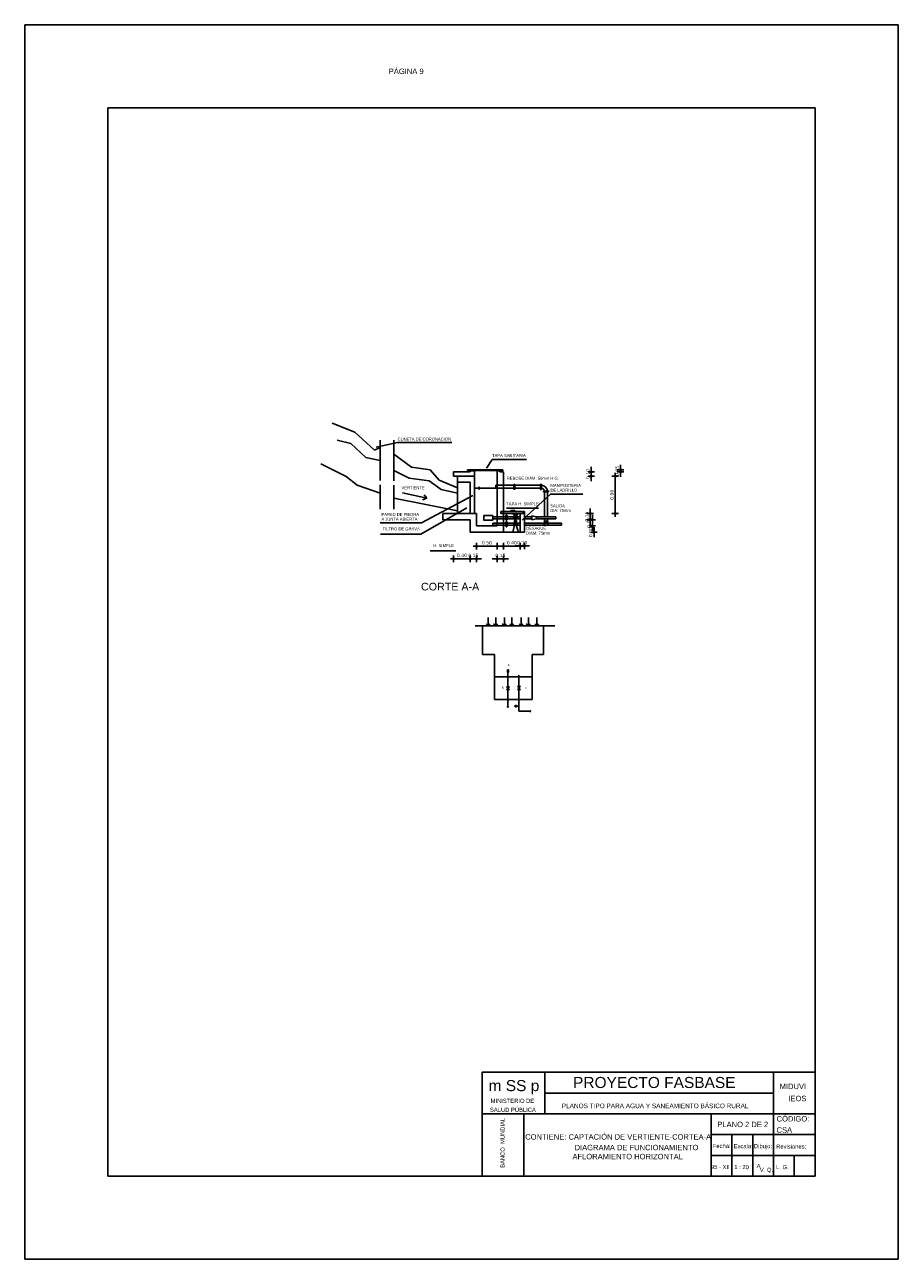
# Model space of a CAD drawing. Header units: metres. Extents: x 2029 to 4131, y 3282 to 4383.
# Tile 11 of 26: x 2235 to 2256, y 4353 to 4383. Entities that reach past the tile are written whole.
import ezdxf
from ezdxf.enums import TextEntityAlignment as Align

# ---------------------------------------------------------------- set-up
doc = ezdxf.new("R2010")
doc.units = ezdxf.units.M
for name, color, linetype in [('Cota', 7, 'Continuous'), ('Cotas', 7, 'Continuous'), ('Dibujo', 7, 'Continuous'), ('Plano', 1, 'Continuous'), ('Texto', 170, 'Continuous')]:
    doc.layers.add(name, color=color, linetype=linetype)
doc.styles.add('Annotative', font='arial.ttf')
doc.styles.get("Standard").update_dxf_attribs({"font": 'arial.ttf'})
doc.styles.add('verdana', font='verdana.ttf')
doc.dimstyles.new('ISO', dxfattribs={"dimtxt": 0.08, "dimasz": 0.06, "dimexe": 0.1, "dimexo": 0.1, "dimgap": 0.04, "dimtad": 1, "dimzin": 1, "dimdsep": 46, "dimtxsty": 'verdana', "dimblk1": 'PAB', "dimblk2": 'PAB', "dimsah": 1, "dimcen": 0, "dimse1": 1, "dimse2": 1, "dimclrd": 7, "dimclre": 8, "dimclrt": 7, "dimadec": 0, "dimazin": 0, "dimtfac": 1, "dimtix": 1, "dimtmove": 0, "dimatfit": 3, "dimldrblk": 'PAB', "dimfxl": 0.1, "dimtvp": 1, "dimtolj": 1, "dimtzin": 1, "dimarcsym": 0})

# ---------------------------------------------------------------- blocks, each defined once
blk = doc.blocks.new('PAB')
at = {"layer": 'Cotas'}
for p, q in [((-1.3, 0), (1.3, 0)), ((0, 1.3), (0, -1.3))]:
    blk.add_line(p, q, dxfattribs=at)
at = {"layer": 'Cotas', "const_width": 0.6}
blk.add_lwpolyline([(-0.3, 0, 1), (0.3, 0, 1)], format="xyb", close=True, dxfattribs=at)
blk = doc.blocks.new('*D682')
at = {"layer": 'Cota', "color": 7, "lineweight": -2, "transparency": 16777216}
blk.add_line((2245.594, 4370.117), (2245.874, 4370.117), dxfattribs=at)
at = {"layer": 'Defpoints', "color": 0, "transparency": 16777216}
for p in [(2245.534, 4371.963), (2245.934, 4371.963), (2245.934, 4370.117)]:
    blk.add_point(p, dxfattribs=at)
at = {"layer": 'Cota', "color": 7, "lineweight": -2, "transparency": 16777216, "xscale": 0.06, "yscale": 0.06, "zscale": 0.06, "rotation": 180}
blk.add_blockref('PAB', (2245.534, 4370.117), dxfattribs=at)
at = {"layer": 'Cota', "color": 7, "lineweight": -2, "transparency": 16777216, "xscale": 0.06, "yscale": 0.06, "zscale": 0.06}
blk.add_blockref('PAB', (2245.934, 4370.117), dxfattribs=at)
at = {"layer": 'Cota', "color": 7, "transparency": 16777216, "insert": (2245.734, 4370.199), "char_height": 0.08, "attachment_point": 5, "style": 'verdana'}
blk.add_mtext('\\A1;0.40', dxfattribs=at)
blk = doc.blocks.new('*D1015')
at = {"layer": 'Cota', "color": 7, "lineweight": -2, "transparency": 16777216}
for p, q in [((2245.873, 4370.114), (2245.813, 4370.114)), ((2245.933, 4370.114), (2246.084, 4370.114)), ((2246.144, 4370.114), (2246.204, 4370.114))]:
    blk.add_line(p, q, dxfattribs=at)
at = {"layer": 'Defpoints', "color": 0, "transparency": 16777216}
for p in [(2245.933, 4371.207), (2246.084, 4371.207), (2246.084, 4370.114)]:
    blk.add_point(p, dxfattribs=at)
at = {"layer": 'Cota', "color": 7, "lineweight": -2, "transparency": 16777216, "xscale": 0.06, "yscale": 0.06, "zscale": 0.06}
blk.add_blockref('PAB', (2245.933, 4370.114), dxfattribs=at)
at = {"layer": 'Cota', "color": 7, "lineweight": -2, "transparency": 16777216, "xscale": 0.06, "yscale": 0.06, "zscale": 0.06, "rotation": 180}
blk.add_blockref('PAB', (2246.084, 4370.114), dxfattribs=at)
at = {"layer": 'Cota', "color": 7, "transparency": 16777216, "insert": (2246.008, 4370.196), "char_height": 0.08, "attachment_point": 5, "style": 'verdana'}
blk.add_mtext('\\A1;0.15', dxfattribs=at)
blk = doc.blocks.new('*D1016')
at = {"layer": 'Cota', "color": 7, "lineweight": -2, "transparency": 16777216}
blk.add_line((2246.144, 4370.421), (2246.524, 4370.421), dxfattribs=at)
at = {"layer": 'Defpoints', "color": 0, "transparency": 16777216}
for p in [(2246.084, 4370.907), (2246.584, 4370.907), (2246.584, 4370.421)]:
    blk.add_point(p, dxfattribs=at)
at = {"layer": 'Cota', "color": 7, "lineweight": -2, "transparency": 16777216, "xscale": 0.06, "yscale": 0.06, "zscale": 0.06, "rotation": 180}
blk.add_blockref('PAB', (2246.084, 4370.421), dxfattribs=at)
at = {"layer": 'Cota', "color": 7, "lineweight": -2, "transparency": 16777216, "xscale": 0.06, "yscale": 0.06, "zscale": 0.06}
blk.add_blockref('PAB', (2246.584, 4370.421), dxfattribs=at)
at = {"layer": 'Cota', "color": 7, "transparency": 16777216, "insert": (2246.334, 4370.502), "char_height": 0.08, "attachment_point": 5, "style": 'verdana'}
blk.add_mtext('\\A1;0.50', dxfattribs=at)
blk = doc.blocks.new('*D1017')
at = {"layer": 'Cota', "color": 7, "lineweight": -2, "transparency": 16777216}
for p, q in [((2246.524, 4370.114), (2246.464, 4370.114)), ((2246.584, 4370.114), (2246.734, 4370.114)), ((2246.794, 4370.114), (2246.854, 4370.114))]:
    blk.add_line(p, q, dxfattribs=at)
at = {"layer": 'Defpoints', "color": 0, "transparency": 16777216}
for p in [(2246.584, 4370.757), (2246.734, 4370.757), (2246.734, 4370.114)]:
    blk.add_point(p, dxfattribs=at)
at = {"layer": 'Cota', "color": 7, "lineweight": -2, "transparency": 16777216, "xscale": 0.06, "yscale": 0.06, "zscale": 0.06}
blk.add_blockref('PAB', (2246.584, 4370.114), dxfattribs=at)
at = {"layer": 'Cota', "color": 7, "lineweight": -2, "transparency": 16777216, "xscale": 0.06, "yscale": 0.06, "zscale": 0.06, "rotation": 180}
blk.add_blockref('PAB', (2246.734, 4370.114), dxfattribs=at)
at = {"layer": 'Cota', "color": 7, "transparency": 16777216, "insert": (2246.659, 4370.196), "char_height": 0.08, "attachment_point": 5, "style": 'verdana'}
blk.add_mtext('\\A1;0.15', dxfattribs=at)
blk = doc.blocks.new('*D1018')
at = {"layer": 'Cota', "color": 7, "lineweight": -2, "transparency": 16777216}
blk.add_line((2246.794, 4370.421), (2247.074, 4370.421), dxfattribs=at)
at = {"layer": 'Defpoints', "color": 0, "transparency": 16777216}
for p in [(2246.734, 4370.757), (2247.134, 4370.757), (2247.134, 4370.421)]:
    blk.add_point(p, dxfattribs=at)
at = {"layer": 'Cota', "color": 7, "lineweight": -2, "transparency": 16777216, "xscale": 0.06, "yscale": 0.06, "zscale": 0.06, "rotation": 180}
blk.add_blockref('PAB', (2246.734, 4370.421), dxfattribs=at)
at = {"layer": 'Cota', "color": 7, "lineweight": -2, "transparency": 16777216, "xscale": 0.06, "yscale": 0.06, "zscale": 0.06}
blk.add_blockref('PAB', (2247.134, 4370.421), dxfattribs=at)
at = {"layer": 'Cota', "color": 7, "transparency": 16777216, "insert": (2246.934, 4370.502), "char_height": 0.08, "attachment_point": 5, "style": 'verdana'}
blk.add_mtext('\\A1;0.40', dxfattribs=at)
blk = doc.blocks.new('*D1019')
at = {"layer": 'Cota', "color": 7, "lineweight": -2, "transparency": 16777216}
for p, q in [((2247.074, 4370.425), (2247.014, 4370.425)), ((2247.134, 4370.425), (2247.234, 4370.425)), ((2247.294, 4370.425), (2247.354, 4370.425))]:
    blk.add_line(p, q, dxfattribs=at)
at = {"layer": 'Defpoints', "color": 0, "transparency": 16777216}
for p in [(2247.134, 4370.757), (2247.234, 4370.757), (2247.234, 4370.425)]:
    blk.add_point(p, dxfattribs=at)
at = {"layer": 'Cota', "color": 7, "lineweight": -2, "transparency": 16777216, "xscale": 0.06, "yscale": 0.06, "zscale": 0.06}
blk.add_blockref('PAB', (2247.134, 4370.425), dxfattribs=at)
at = {"layer": 'Cota', "color": 7, "lineweight": -2, "transparency": 16777216, "xscale": 0.06, "yscale": 0.06, "zscale": 0.06, "rotation": 180}
blk.add_blockref('PAB', (2247.234, 4370.425), dxfattribs=at)
at = {"layer": 'Cota', "color": 7, "transparency": 16777216, "insert": (2247.184, 4370.507), "char_height": 0.08, "attachment_point": 5, "style": 'verdana'}
blk.add_mtext('\\A1;0.10', dxfattribs=at)
blk = doc.blocks.new('*D1020')
at = {"layer": 'Cota', "color": 7, "lineweight": -2, "transparency": 16777216}
for p, q in [((2248.909, 4370.817), (2248.909, 4370.877)), ((2248.909, 4370.697), (2248.909, 4370.637))]:
    blk.add_line(p, q, dxfattribs=at)
at = {"layer": 'Defpoints', "color": 0, "transparency": 16777216}
for p in [(2246.734, 4370.757), (2246.734, 4370.757), (2248.909, 4370.757)]:
    blk.add_point(p, dxfattribs=at)
at = {"layer": 'Cota', "color": 7, "lineweight": -2, "transparency": 16777216, "xscale": 0.06, "yscale": 0.06, "zscale": 0.06}
for rotation in [90, 270]:
    blk.add_blockref('PAB', (2248.909, 4370.757), dxfattribs=dict(at, rotation=rotation))
at = {"layer": 'Cota', "color": 7, "transparency": 16777216, "insert": (2248.827, 4370.757), "char_height": 0.08, "attachment_point": 5, "rotation": 90, "style": 'verdana'}
blk.add_mtext('\\A1;0.00', dxfattribs=at)
blk = doc.blocks.new('*D1021')
at = {"layer": 'Cota', "color": 7, "lineweight": -2, "transparency": 16777216}
for p, q in [((2248.869, 4371.117), (2248.869, 4371.177)), ((2248.869, 4370.907), (2248.869, 4371.057)), ((2248.869, 4370.847), (2248.869, 4370.787))]:
    blk.add_line(p, q, dxfattribs=at)
at = {"layer": 'Defpoints', "color": 0, "transparency": 16777216}
for p in [(2246.584, 4371.057), (2248.869, 4371.057), (2246.584, 4370.907)]:
    blk.add_point(p, dxfattribs=at)
at = {"layer": 'Cota', "color": 7, "lineweight": -2, "transparency": 16777216, "xscale": 0.06, "yscale": 0.06, "zscale": 0.06}
for p, rotation in [((2248.869, 4371.057), 270), ((2248.869, 4370.907), 90)]:
    blk.add_blockref('PAB', p, dxfattribs=dict(at, rotation=rotation))
at = {"layer": 'Cota', "color": 7, "transparency": 16777216, "insert": (2248.787, 4370.982), "char_height": 0.08, "attachment_point": 5, "rotation": 90, "style": 'verdana'}
blk.add_mtext('\\A1;0.15', dxfattribs=at)
blk = doc.blocks.new('*D1022')
at = {"layer": 'Cota', "color": 7, "lineweight": -2, "transparency": 16777216}
for p, q in [((2248.816, 4371.267), (2248.816, 4371.327)), ((2248.816, 4371.057), (2248.816, 4371.207)), ((2248.816, 4370.997), (2248.816, 4370.937))]:
    blk.add_line(p, q, dxfattribs=at)
at = {"layer": 'Defpoints', "color": 0, "transparency": 16777216}
for p in [(2246.584, 4371.207), (2246.584, 4371.057), (2248.816, 4371.207)]:
    blk.add_point(p, dxfattribs=at)
at = {"layer": 'Cota', "color": 7, "lineweight": -2, "transparency": 16777216, "xscale": 0.06, "yscale": 0.06, "zscale": 0.06}
for p, rotation in [((2248.816, 4371.207), 270), ((2248.816, 4371.057), 90)]:
    blk.add_blockref('PAB', p, dxfattribs=dict(at, rotation=rotation))
at = {"layer": 'Cota', "color": 7, "transparency": 16777216, "insert": (2248.734, 4371.132), "char_height": 0.08, "attachment_point": 5, "rotation": 90, "style": 'verdana'}
blk.add_mtext('\\A1;0.15', dxfattribs=at)
blk = doc.blocks.new('*D1023')
at = {"layer": 'Cota', "color": 7, "lineweight": -2, "transparency": 16777216}
blk.add_line((2249.419, 4371.267), (2249.419, 4372.047), dxfattribs=at)
at = {"layer": 'Defpoints', "color": 0, "transparency": 16777216}
for p in [(2246.584, 4372.107), (2249.419, 4372.107), (2246.584, 4371.207)]:
    blk.add_point(p, dxfattribs=at)
at = {"layer": 'Cota', "color": 7, "lineweight": -2, "transparency": 16777216, "xscale": 0.06, "yscale": 0.06, "zscale": 0.06}
for p, rotation in [((2249.419, 4372.107), 90), ((2249.419, 4371.207), 270)]:
    blk.add_blockref('PAB', p, dxfattribs=dict(at, rotation=rotation))
at = {"layer": 'Cota', "color": 7, "transparency": 16777216, "insert": (2249.338, 4371.657), "char_height": 0.08, "attachment_point": 5, "rotation": 90, "style": 'verdana'}
blk.add_mtext('\\A1;0.90', dxfattribs=at)
blk = doc.blocks.new('*D1024')
at = {"layer": 'Cota', "color": 7, "lineweight": -2, "transparency": 16777216}
for p, q in [((2248.844, 4372.267), (2248.844, 4372.327)), ((2248.844, 4372.107), (2248.844, 4372.207)), ((2248.844, 4372.047), (2248.844, 4371.987))]:
    blk.add_line(p, q, dxfattribs=at)
at = {"layer": 'Defpoints', "color": 0, "transparency": 16777216}
for p in [(2246.734, 4372.207), (2248.844, 4372.207), (2246.734, 4372.107)]:
    blk.add_point(p, dxfattribs=at)
at = {"layer": 'Cota', "color": 7, "lineweight": -2, "transparency": 16777216, "xscale": 0.06, "yscale": 0.06, "zscale": 0.06}
for p, rotation in [((2248.844, 4372.207), 270), ((2248.844, 4372.107), 90)]:
    blk.add_blockref('PAB', p, dxfattribs=dict(at, rotation=rotation))
at = {"layer": 'Cota', "color": 7, "transparency": 16777216, "insert": (2248.762, 4372.157), "char_height": 0.08, "attachment_point": 5, "rotation": 90, "style": 'verdana'}
blk.add_mtext('\\A1;0.10', dxfattribs=at)
blk = doc.blocks.new('*D1025')
at = {"layer": 'Cota', "color": 7, "lineweight": -2, "transparency": 16777216}
for p, q in [((2249.545, 4372.317), (2249.545, 4372.377)), ((2249.545, 4372.207), (2249.545, 4372.257)), ((2249.545, 4372.147), (2249.545, 4372.087))]:
    blk.add_line(p, q, dxfattribs=at)
at = {"layer": 'Defpoints', "color": 0, "transparency": 16777216}
for p in [(2246.584, 4372.207), (2246.715, 4372.257), (2249.545, 4372.257)]:
    blk.add_point(p, dxfattribs=at)
at = {"layer": 'Cota', "color": 7, "lineweight": -2, "transparency": 16777216, "xscale": 0.06, "yscale": 0.06, "zscale": 0.06}
for p, rotation in [((2249.545, 4372.257), 270), ((2249.545, 4372.207), 90)]:
    blk.add_blockref('PAB', p, dxfattribs=dict(at, rotation=rotation))
at = {"layer": 'Cota', "color": 7, "transparency": 16777216, "insert": (2249.463, 4372.232), "char_height": 0.08, "attachment_point": 5, "rotation": 90, "style": 'verdana'}
blk.add_mtext('\\A1;0.05', dxfattribs=at)

msp = doc.modelspace()

# ---------------------------------------------------------------- linework, layer by layer
at = {"layer": 'Dibujo', "color": 0, "linetype": 'ByBlock'}
for p, q in [((2235.223, 4382.965), (2256.223, 4382.965)), ((2235.223, 4353.265), (2235.223, 4382.965)), ((2235.223, 4382.965), (2238.223, 4382.965)), ((2235.223, 4382.965), (2237.723, 4382.965)), ((2256.223, 4382.965), (2256.223, 4353.265)), ((2237.223, 4380.965), (2237.223, 4355.265)), ((2254.223, 4380.965), (2237.223, 4380.965)), ((2254.223, 4380.965), (2254.223, 4355.265)), ((2246.223, 4357.765), (2246.223, 4355.265)), ((2254.223, 4357.765), (2246.223, 4357.765)), ((2247.723, 4357.765), (2247.723, 4356.765)), ((2253.223, 4355.265), (2253.223, 4357.765)), ((2253.223, 4357.265), (2247.723, 4357.265)), ((2254.223, 4356.765), (2246.223, 4356.765)), ((2247.223, 4356.765), (2247.223, 4355.265)), ((2247.223, 4355.265), (2247.223, 4356.765)), ((2251.723, 4355.265), (2251.723, 4356.765)), ((2254.223, 4356.265), (2251.723, 4356.265)), ((2252.223, 4355.265), (2252.223, 4356.265)), ((2252.723, 4355.265), (2252.723, 4356.265)), ((2254.223, 4355.765), (2251.723, 4355.765)), ((2253.723, 4355.265), (2253.723, 4355.765)), ((2254.223, 4355.265), (2237.223, 4355.265)), ((2256.223, 4353.265), (2235.223, 4353.265))]:
    msp.add_line(p, q, dxfattribs=at)
at = {"layer": 'Plano'}
for p, q in [((2243.155, 4373.166), (2242.616, 4373.383)), ((2243.635, 4372.732), (2243.155, 4373.166)), ((2243.064, 4372.889), (2242.737, 4372.968)), ((2243.424, 4372.553), (2243.064, 4372.889)), ((2243.635, 4372.732), (2243.771, 4372.795)), ((2243.771, 4372.968), (2243.771, 4371.997)), ((2244.099, 4372.968), (2244.099, 4371.995)), ((2243.771, 4372.479), (2243.424, 4372.553)), ((2244.519, 4372.323), (2244.099, 4372.63)), ((2242.95, 4372.098), (2242.34, 4372.398)), ((2244.099, 4372.243), (2244.463, 4372.058)), ((2244.966, 4372.256), (2244.519, 4372.323)), ((2245.183, 4372.011), (2244.966, 4372.256)), ((2245.934, 4372.207), (2245.534, 4372.207)), ((2245.534, 4372.207), (2245.534, 4372.107)), ((2245.87, 4372.24), (2245.87, 4372.257)), ((2245.87, 4372.257), (2246.715, 4372.257)), ((2245.87, 4372.24), (2246.715, 4372.24)), ((2245.87, 4372.24), (2245.87, 4372.221)), ((2245.87, 4372.221), (2245.927, 4372.221)), ((2245.927, 4372.221), (2245.927, 4372.24)), ((2246.034, 4372.232), (2245.934, 4372.232)), ((2245.934, 4372.232), (2245.934, 4372.207)), ((2246.034, 4372.207), (2246.034, 4372.232)), ((2246.034, 4372.107), (2246.034, 4372.207)), ((2246.644, 4372.232), (2246.584, 4372.232)), ((2246.584, 4372.232), (2246.584, 4372.107)), ((2246.644, 4372.207), (2246.644, 4372.232)), ((2246.734, 4372.207), (2246.644, 4372.207)), ((2246.658, 4372.217), (2246.658, 4372.24)), ((2246.715, 4372.217), (2246.658, 4372.217)), ((2246.715, 4372.257), (2246.715, 4372.24)), ((2246.715, 4372.24), (2246.715, 4372.217)), ((2246.734, 4371.207), (2246.734, 4372.207)), ((2243.215, 4371.888), (2242.95, 4372.098)), ((2243.771, 4371.693), (2243.215, 4371.888)), ((2243.771, 4371.897), (2243.771, 4371.308)), ((2244.099, 4371.892), (2244.099, 4371.308)), ((2244.463, 4372.058), (2244.946, 4371.989)), ((2244.946, 4371.989), (2245.238, 4371.782)), ((2245.626, 4371.823), (2245.183, 4372.011)), ((2245.534, 4372.107), (2245.934, 4372.107)), ((2245.626, 4372.107), (2245.626, 4371.207)), ((2245.626, 4371.958), (2245.933, 4371.958)), ((2245.933, 4371.958), (2245.933, 4371.207)), ((2245.934, 4372.107), (2246.034, 4372.107)), ((2246.034, 4372.107), (2246.034, 4371.207)), ((2246.978, 4371.887), (2246.549, 4371.887)), ((2246.549, 4371.887), (2246.549, 4371.813)), ((2246.584, 4372.107), (2246.584, 4371.207)), ((2246.978, 4371.899), (2246.987, 4371.899)), ((2246.987, 4371.912), (2246.999, 4371.912)), ((2246.999, 4371.899), (2247.008, 4371.899)), ((2247.621, 4371.887), (2247.008, 4371.887)), ((2247.648, 4371.814), (2247.648, 4371.886)), ((2244.824, 4371.429), (2244.099, 4371.577)), ((2245.238, 4371.782), (2245.626, 4371.692)), ((2246.549, 4371.813), (2246.034, 4371.813)), ((2246.126, 4371.835), (2246.166, 4371.835)), ((2246.144, 4371.813), (2246.126, 4371.835)), ((2246.127, 4371.805), (2246.165, 4371.805)), ((2246.133, 4371.8), (2246.156, 4371.8)), ((2246.14, 4371.795), (2246.147, 4371.795)), ((2246.166, 4371.835), (2246.144, 4371.813)), ((2246.978, 4371.813), (2246.549, 4371.813)), ((2247.621, 4371.813), (2247.008, 4371.813)), ((2247.721, 4371.128), (2247.721, 4371.728)), ((2247.791, 4371.128), (2247.791, 4371.728)), ((2245.626, 4371.267), (2244.824, 4371.429)), ((2246.667, 4371.207), (2246.667, 4371.257)), ((2246.667, 4371.257), (2247.188, 4371.257)), ((2247.202, 4371.257), (2247.234, 4371.257)), ((2247.202, 4371.207), (2247.202, 4371.257)), ((2247.234, 4371.257), (2247.234, 4370.757)), ((2246.084, 4371.207), (2245.278, 4371.207)), ((2245.278, 4371.207), (2245.278, 4371.057)), ((2245.934, 4371.057), (2245.278, 4371.057)), ((2245.934, 4370.757), (2245.934, 4371.057)), ((2246.084, 4371.207), (2246.084, 4370.907)), ((2246.474, 4371.078), (2246.474, 4371.128)), ((2246.474, 4371.128), (2246.79, 4371.128)), ((2246.584, 4371.078), (2246.474, 4371.078)), ((2246.478, 4370.924), (2246.478, 4370.974)), ((2246.478, 4370.974), (2246.79, 4370.974)), ((2246.584, 4371.207), (2246.584, 4371.057)), ((2246.584, 4371.078), (2246.79, 4371.078)), ((2246.584, 4371.057), (2246.584, 4370.907)), ((2247.188, 4371.207), (2246.667, 4371.207)), ((2246.734, 4370.757), (2246.734, 4371.207)), ((2246.79, 4371.156), (2246.798, 4371.156)), ((2246.79, 4370.999), (2246.798, 4370.999)), ((2246.798, 4371.17), (2246.81, 4371.17)), ((2246.798, 4371.012), (2246.81, 4371.012)), ((2246.81, 4371.156), (2246.819, 4371.156)), ((2246.81, 4370.999), (2246.819, 4370.999)), ((2246.819, 4371.128), (2247.134, 4371.128)), ((2246.819, 4371.078), (2247.134, 4371.078)), ((2246.819, 4370.974), (2247.134, 4370.974)), ((2246.999, 4371.128), (2246.999, 4371.147)), ((2246.999, 4370.974), (2246.999, 4371.004)), ((2247.008, 4371.038), (2247.008, 4371.078)), ((2247.013, 4371.165), (2247.013, 4371.173)), ((2247.031, 4371.165), (2247.031, 4371.173)), ((2247.032, 4371.038), (2247.032, 4371.078)), ((2247.041, 4371.147), (2247.041, 4371.128)), ((2247.041, 4370.974), (2247.041, 4371.004)), ((2247.134, 4370.757), (2247.134, 4371.207)), ((2247.188, 4371.207), (2247.202, 4371.207)), ((2247.202, 4371.207), (2247.234, 4371.207)), ((2247.234, 4371.128), (2247.414, 4371.128)), ((2247.234, 4371.078), (2247.414, 4371.078)), ((2247.234, 4370.974), (2247.704, 4370.974)), ((2247.414, 4371.128), (2247.414, 4371.153)), ((2247.528, 4371.128), (2247.414, 4371.153)), ((2247.414, 4371.128), (2247.414, 4371.078)), ((2247.414, 4371.053), (2247.414, 4371.078)), ((2247.414, 4371.053), (2247.528, 4371.078)), ((2247.528, 4371.128), (2247.987, 4371.128)), ((2247.528, 4371.078), (2247.528, 4371.128)), ((2247.528, 4371.078), (2247.987, 4371.078)), ((2247.704, 4370.974), (2247.704, 4370.924)), ((2247.721, 4371.025), (2247.721, 4371.078)), ((2247.721, 4370.974), (2247.721, 4371.006)), ((2247.791, 4371.025), (2247.791, 4371.078)), ((2247.791, 4370.974), (2247.791, 4371.006)), ((2247.81, 4370.974), (2248.126, 4370.974)), ((2247.987, 4371.128), (2247.987, 4371.078)), ((2248.126, 4370.974), (2248.126, 4370.924)), ((2246.084, 4370.757), (2245.934, 4370.757)), ((2246.084, 4370.907), (2246.584, 4370.907)), ((2246.584, 4370.757), (2246.084, 4370.757)), ((2246.584, 4370.924), (2246.478, 4370.924)), ((2246.584, 4370.924), (2246.79, 4370.924)), ((2246.584, 4370.757), (2246.734, 4370.757)), ((2246.734, 4370.757), (2247.134, 4370.757)), ((2246.819, 4370.924), (2247.134, 4370.924)), ((2246.999, 4370.924), (2246.96, 4370.757)), ((2247.041, 4370.924), (2247.09, 4370.757)), ((2247.234, 4370.757), (2247.134, 4370.757)), ((2247.234, 4370.924), (2247.704, 4370.924)), ((2248.126, 4370.924), (2247.81, 4370.924)), ((2246.363, 4368.702), (2246.363, 4368.507)), ((2246.545, 4368.702), (2246.545, 4368.507)), ((2246.754, 4368.702), (2246.754, 4368.507)), ((2246.934, 4368.702), (2246.934, 4368.507)), ((2247.156, 4368.702), (2247.156, 4368.507)), ((2247.331, 4368.702), (2247.331, 4368.507)), ((2247.537, 4368.702), (2247.537, 4368.507)), ((2246.225, 4368.507), (2246.052, 4368.507)), ((2246.225, 4368.507), (2246.225, 4367.817)), ((2246.225, 4368.507), (2247.691, 4368.507)), ((2246.363, 4368.507), (2246.313, 4368.552)), ((2246.363, 4368.507), (2246.403, 4368.552)), ((2246.545, 4368.507), (2246.495, 4368.552)), ((2246.545, 4368.507), (2246.585, 4368.552)), ((2246.754, 4368.507), (2246.704, 4368.552)), ((2246.754, 4368.507), (2246.793, 4368.552)), ((2246.934, 4368.507), (2246.884, 4368.552)), ((2246.934, 4368.507), (2246.974, 4368.552)), ((2247.156, 4368.507), (2247.106, 4368.552)), ((2247.156, 4368.507), (2247.196, 4368.552)), ((2247.331, 4368.507), (2247.281, 4368.552)), ((2247.331, 4368.507), (2247.37, 4368.552)), ((2247.537, 4368.507), (2247.487, 4368.552)), ((2247.537, 4368.507), (2247.576, 4368.552)), ((2247.691, 4367.817), (2247.691, 4368.507)), ((2247.691, 4368.507), (2247.965, 4368.507)), ((2246.225, 4367.817), (2246.518, 4367.817)), ((2246.518, 4367.817), (2246.518, 4366.736)), ((2247.419, 4366.736), (2247.419, 4367.817)), ((2247.419, 4367.817), (2247.691, 4367.817)), ((2246.84, 4367.393), (2246.84, 4366.543)), ((2247.419, 4367.281), (2246.518, 4367.281)), ((2247.103, 4367.315), (2247.103, 4366.449)), ((2246.88, 4367.04), (2246.802, 4367.04)), ((2246.88, 4366.969), (2246.802, 4367.04)), ((2246.88, 4367.04), (2246.804, 4366.969)), ((2246.88, 4366.969), (2246.804, 4366.969)), ((2247.143, 4367.041), (2247.073, 4367.041)), ((2247.073, 4367.041), (2247.143, 4366.969)), ((2247.143, 4367.041), (2247.073, 4366.969)), ((2247.073, 4366.969), (2247.143, 4366.969)), ((2246.518, 4366.736), (2247.419, 4366.736)), ((2246.84, 4366.543), (2246.819, 4366.572)), ((2246.84, 4366.543), (2246.858, 4366.561)), ((2246.996, 4366.571), (2247.042, 4366.594)), ((2246.996, 4366.571), (2247.042, 4366.546)), ((2246.996, 4366.571), (2247.103, 4366.571)), ((2247.103, 4366.449), (2247.389, 4366.449)), ((2247.389, 4366.449), (2247.368, 4366.468)), ((2247.389, 4366.449), (2247.368, 4366.428))]:
    msp.add_line(p, q, dxfattribs=at)
for points in [[(2246.987, 4371.912), (2246.987, 4371.799), (2246.978, 4371.799), (2246.978, 4371.899)], [(2246.999, 4371.912), (2246.999, 4371.788), (2246.987, 4371.788), (2246.987, 4371.912)], [(2247.008, 4371.899), (2247.008, 4371.799), (2246.999, 4371.799), (2246.999, 4371.912)], [(2246.798, 4371.17), (2246.798, 4371.056), (2246.79, 4371.056), (2246.79, 4371.156)], [(2246.798, 4371.012), (2246.798, 4370.899), (2246.79, 4370.899), (2246.79, 4370.999)], [(2246.81, 4371.17), (2246.81, 4371.045), (2246.798, 4371.045), (2246.798, 4371.17)], [(2246.81, 4371.012), (2246.81, 4370.888), (2246.798, 4370.888), (2246.798, 4371.012)], [(2246.819, 4371.156), (2246.819, 4371.056), (2246.81, 4371.056), (2246.81, 4371.17)], [(2246.819, 4370.999), (2246.819, 4370.899), (2246.81, 4370.899), (2246.81, 4371.012)], [(2246.999, 4371.078), (2246.999, 4371.128), (2246.977, 4371.128), (2246.977, 4371.078)], [(2246.977, 4370.974), (2246.977, 4370.924), (2246.999, 4370.924), (2246.999, 4370.974)], [(2247.063, 4371.078), (2247.063, 4371.128), (2247.041, 4371.128), (2247.041, 4371.078)], [(2247.041, 4370.974), (2247.041, 4370.924), (2247.063, 4370.924), (2247.063, 4370.974)]]:
    msp.add_lwpolyline(points, dxfattribs=at)
for points in [[(2247.648, 4371.786), (2247.621, 4371.786), (2247.621, 4371.908), (2247.648, 4371.908)], [(2247.817, 4371.728), (2247.698, 4371.728), (2247.698, 4371.747), (2247.817, 4371.747)], [(2246.917, 4371.257), (2247.004, 4371.257), (2247.004, 4371.281), (2246.917, 4371.281)], [(2246.474, 4371.045), (2246.263, 4371.045), (2246.263, 4371.155), (2246.474, 4371.155)], [(2246.976, 4371.173), (2247.066, 4371.173), (2247.066, 4371.188), (2246.976, 4371.188)], [(2247.056, 4371.147), (2246.988, 4371.147), (2246.988, 4371.165), (2247.056, 4371.165)], [(2247.045, 4371.004), (2246.994, 4371.004), (2246.994, 4371.038), (2247.045, 4371.038)], [(2247.704, 4370.974), (2247.716, 4370.974), (2247.716, 4370.924), (2247.704, 4370.924)], [(2247.716, 4371.006), (2247.798, 4371.006), (2247.798, 4371.025), (2247.716, 4371.025)], [(2247.716, 4370.974), (2247.798, 4370.974), (2247.798, 4370.924), (2247.716, 4370.924)], [(2247.798, 4370.974), (2247.81, 4370.974), (2247.81, 4370.924), (2247.798, 4370.924)], [(2246.828, 4367.445), (2246.854, 4367.445), (2246.854, 4367.393), (2246.828, 4367.393)]]:
    msp.add_lwpolyline(points, close=True, dxfattribs=at)
for centre, radius, start, end in [((2247.63, 4371.723), 0.164, 8.5164, 83.6367), ((2247.638, 4371.73), 0.085, 11.7629, 83.4292)]:
    msp.add_arc(centre, radius, start, end, dxfattribs=at)
at = {"layer": 'Texto'}
for p, q in [((2244.183, 4372.917), (2243.673, 4372.806)), ((2244.183, 4372.917), (2245.487, 4372.917)), ((2246.463, 4372.507), (2246.322, 4372.298)), ((2246.463, 4372.507), (2247.284, 4372.507)), ((2244.305, 4371.705), (2244.892, 4371.574)), ((2244.765, 4370.98), (2245.993, 4371.639)), ((2244.892, 4371.574), (2244.784, 4371.533)), ((2244.892, 4371.574), (2244.822, 4371.657)), ((2247.862, 4371.67), (2247.184, 4371.046)), ((2247.862, 4371.67), (2248.642, 4371.67)), ((2244.747, 4370.71), (2245.853, 4371.346)), ((2246.801, 4371.333), (2247.571, 4371.333)), ((2243.767, 4370.98), (2244.765, 4370.98)), ((2243.773, 4370.71), (2244.747, 4370.71)), ((2244.973, 4370.311), (2245.588, 4370.311))]:
    msp.add_line(p, q, dxfattribs=at)

# ---------------------------------------------------------------- texts
at = {"layer": 'Dibujo', "color": 0, "linetype": 'ByBlock'}
for s, height, p in [('PROYECTO FASBASE', 0.26624, (2248.405, 4357.386)), ('m SS p', 0.2662, (2246.375, 4357.311)), ('PLANOS TIPO PARA AGUA Y SANEAMIENTO BÁSICO RURAL', 0.11076, (2248.134, 4356.901))]:
    msp.add_text(s, height=height, dxfattribs=at).set_placement(p)
at = {"layer": 'Dibujo', "color": 0, "linetype": 'ByBlock', "style": 'Annotative'}
for s, p in [('MIDUVI', (2253.372, 4357.36)), ('IEOS', (2253.58, 4357.069)), ('CÓDIGO:', (2253.298, 4356.581)), ('PLANO 2 DE 2', (2251.874, 4356.445)), ('CSA', (2253.297, 4356.311)), ('CONTIENE: CAPTACIÓN DE VERTIENTE-CORTEA-A', (2247.255, 4356.145))]:
    msp.add_text(s, height=0.13, dxfattribs=at).set_placement(p)
at = {"layer": 'Dibujo', "color": 0, "linetype": 'ByBlock'}
for s, p in [('MINISTERIO DE', (2246.947, 4357.028)), ('SALUD PÚBLICA', (2246.959, 4356.812)), ('Fecha:', (2251.978, 4355.943)), ('Escala:', (2252.495, 4355.938)), ('Dibujo:', (2252.971, 4355.938)), ('Revisiones:', (2253.648, 4355.927)), ('95 - XII', (2251.945, 4355.436)), ('1 : 20', (2252.457, 4355.434)), ('A', (2252.866, 4355.461)), ('L. G. ', (2253.457, 4355.434)), ('V. Q.', (2253.054, 4355.368))]:
    msp.add_text(s, height=0.1, dxfattribs=at).set_placement(p, align=Align.CENTER)
msp.add_text('BANCO  MUNDIAL', height=0.1, rotation=90, dxfattribs=at).set_placement((2246.76, 4356.067), align=Align.CENTER)
at = {"layer": 'Dibujo', "color": 0, "linetype": 'ByBlock', "char_height": 0.13, "attachment_point": 1}
for s, insert, width in [('PÁGINA 9', (2243.975, 4381.909), 2.90393), (' DIAGRAMA DE FUNCIONAMIENTO\\PAFLORAMIENTO HORIZONTAL', (2248.391, 4356.019), 3.06729)]:
    msp.add_mtext(s, dxfattribs=dict(at, insert=insert, width=width))
at = {"layer": 'Texto'}
for s, height, p in [('CUNETA DE CORONACION', 0.07099, (2244.187, 4372.961)), ('TAPA SANITARIA ', 0.07099, (2246.458, 4372.566)), ('VERTIENTE ', 0.071, (2244.28, 4371.791)), ('REBOSE DIAM: 50mm H.G.', 0.07099, (2246.813, 4372.018)), ('MAMPOSTERIA ', 0.07099, (2247.862, 4371.846)), ('DE LADRILLO', 0.07099, (2247.862, 4371.732)), ('TAPA H. SIMPLE', 0.07099, (2246.801, 4371.402)), ('SALIDA', 0.071, (2247.856, 4371.357)), ('DIA: 75mm', 0.071, (2247.856, 4371.243)), ('A JUNTA ABIERTA ', 0.07099, (2243.799, 4371.035)), ('PARED DE PIEDRA', 0.07099, (2243.799, 4371.149)), ('FILTRO DE GRAVA ', 0.07099, (2243.828, 4370.801)), ('DESAGUE ', 0.071, (2247.274, 4370.815)), ('DIAM: 75mm', 0.071, (2247.274, 4370.701)), ('H. SIMPLE ', 0.071, (2245.047, 4370.401)), ('CORTE A-A', 0.1839, (2244.75, 4369.356)), ('A', 0.0474, (2246.837, 4367.536)), ('B', 0.0474, (2246.694, 4366.99)), ('C', 0.0474, (2247.25, 4366.982))]:
    msp.add_text(s, height=height, dxfattribs=at).set_placement(p)

# ---------------------------------------------------------------- dimensions: what is measured, and where the dimension line sits
at = {"layer": 'Cota'}
for base, p1, p2, picture, middle in [((2249.545, 4372.257), (2246.584, 4372.207), (2246.715, 4372.257), '*D1025', (2249.463, 4372.232)), ((2249.419, 4372.107), (2246.584, 4371.207), (2246.584, 4372.107), '*D1023', (2249.338, 4371.657)), ((2248.844, 4372.207), (2246.734, 4372.107), (2246.734, 4372.207), '*D1024', (2248.762, 4372.157)), ((2248.816, 4371.207), (2246.584, 4371.057), (2246.584, 4371.207), '*D1022', (2248.734, 4371.132)), ((2248.869, 4371.057), (2246.584, 4370.907), (2246.584, 4371.057), '*D1021', (2248.787, 4370.982)), ((2248.908569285, 4370.756527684), (2246.73359379, 4370.756527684), (2246.73359379, 4370.756527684), '*D1020', (2248.826930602, 4370.756527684))]:
    dim = msp.add_linear_dim(base=base, p1=p1, p2=p2, angle=90, dimstyle='ISO', dxfattribs=at)
    dim.commit()
    dim.dimension.update_dxf_attribs({"geometry": picture, "text_midpoint": middle})
for base, p1, p2, picture, middle in [((2245.934, 4370.117), (2245.534, 4371.963), (2245.934, 4371.963), '*D682', (2245.734, 4370.199)), ((2246.084, 4370.114), (2245.933, 4371.207), (2246.084, 4371.207), '*D1015', (2246.008, 4370.196)), ((2246.584, 4370.421), (2246.084, 4370.907), (2246.584, 4370.907), '*D1016', (2246.334, 4370.502)), ((2246.734, 4370.114), (2246.584, 4370.757), (2246.734, 4370.757), '*D1017', (2246.659, 4370.196)), ((2247.134, 4370.421), (2246.734, 4370.757), (2247.134, 4370.757), '*D1018', (2246.934, 4370.502)), ((2247.234, 4370.425), (2247.134, 4370.757), (2247.234, 4370.757), '*D1019', (2247.184, 4370.507))]:
    dim = msp.add_linear_dim(base=base, p1=p1, p2=p2, dimstyle='ISO', dxfattribs=at)
    dim.commit()
    dim.dimension.update_dxf_attribs({"geometry": picture, "text_midpoint": middle})

doc.saveas('drawing.dxf')
